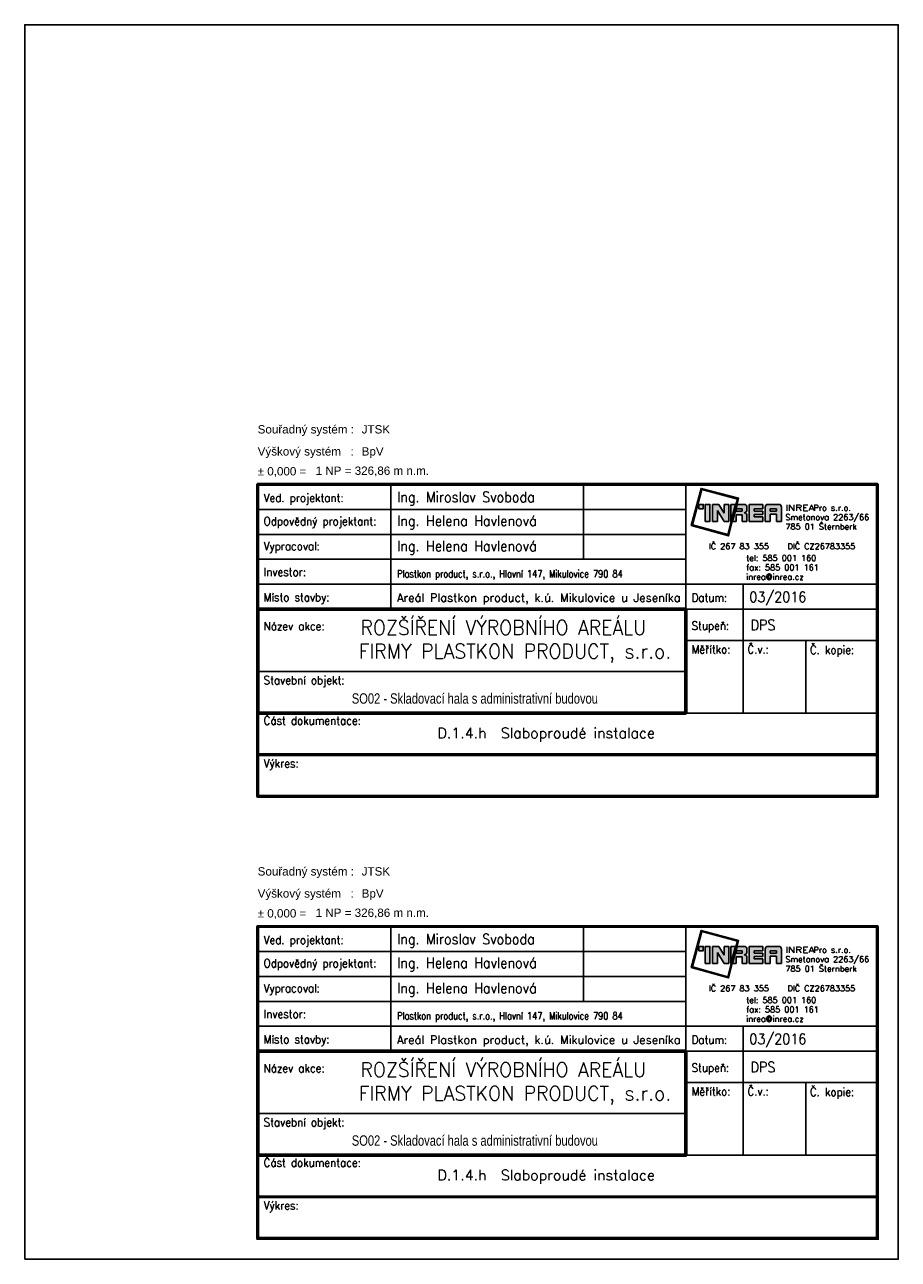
# Paper-space layout 'TITULNÍ' of a CAD drawing. Header units: millimetres. Extents: x 420 to 630, y 0 to 297.
import ezdxf
from ezdxf.enums import TextEntityAlignment as Align

# ---------------------------------------------------------------- set-up
doc = ezdxf.new("R2010")
doc.units = ezdxf.units.MM
doc.header["$LTSCALE"] = 20
doc.layers.add('_rámeček', color=8, linetype='Continuous', plot=False)
doc.layers.add('IN_RAZITKO', color=7, linetype='Continuous')
doc.styles.add('ARI-ROM-UNI', font='simplex.shx', dxfattribs={"width": 0.8})
doc.styles.add('Arial', font='arial.ttf', dxfattribs={"width": 0.8})
doc.styles.add('ROMANS', font='ic-romans.shx', dxfattribs={"width": 0.8})

# ---------------------------------------------------------------- blocks, each defined once
blk = doc.blocks.new('INREA RAZÍTKO')
at = {"layer": 'IN_RAZITKO', "transparency": 33554687}
blk.add_hatch(color=256, dxfattribs=at).paths.add_polyline_path([(-3.869, 7.655), (-3.904, 7.527), (-3.878, 7.527), (-3.839, 7.673), (-4.74, 7.912), (-4.978, 7.018), (-4.08, 6.768), (-3.993, 7.115), (-4.019, 7.115), (-4.098, 6.799), (-4.947, 7.035), (-4.722, 7.882)])
h = blk.add_hatch(color=256, dxfattribs=at)
h.paths.add_polyline_path([(-4.687, 7.527), (-4.792, 7.527), (-4.792, 7.423), (-4.687, 7.423)])
h.paths.add_polyline_path([(-4.527, 7.526), (-4.642, 7.526), (-4.642, 7.115), (-4.527, 7.115)])
h.paths.add_polyline_path([(-4.317, 7.527), (-4.468, 7.527), (-4.468, 7.115), (-4.349, 7.115), (-4.349, 7.381), (-4.189, 7.115), (-4.07, 7.115), (-4.07, 7.527), (-4.189, 7.527), (-4.189, 7.315)])
h.paths.add_polyline_path([(-3.913, 7.527), (-4.023, 7.527), (-4.023, 7.115)])
edge = h.paths.add_edge_path()
edge.add_line((-3.708, 7.527), (-3.877, 7.527))
edge.add_line((-3.877, 7.527), (-3.987, 7.115))
edge.add_line((-3.987, 7.115), (-3.894, 7.115))
edge.add_line((-3.894, 7.115), (-3.894, 7.277))
edge.add_line((-3.894, 7.277), (-3.757, 7.277))
edge.add_line((-3.757, 7.277), (-3.757, 7.115))
edge.add_line((-3.757, 7.115), (-3.638, 7.115))
edge.add_line((-3.638, 7.115), (-3.638, 7.257))
edge.add_arc((-3.708, 7.257), 0.07, 0, 90)
edge.add_arc((-3.708, 7.397), 0.07, 270, 360)
edge.add_line((-3.638, 7.397), (-3.638, 7.457))
edge.add_arc((-3.708, 7.457), 0.07, 0, 90)
h.paths.add_polyline_path([(-3.757, 7.419), (-3.757, 7.362), (-3.894, 7.362), (-3.894, 7.419)])
h.paths.add_polyline_path([(-3.253, 7.527), (-3.588, 7.527), (-3.588, 7.115), (-3.253, 7.115), (-3.253, 7.225), (-3.465, 7.225), (-3.465, 7.287), (-3.253, 7.287), (-3.253, 7.366), (-3.465, 7.366), (-3.465, 7.421), (-3.253, 7.421)])
edge = h.paths.add_edge_path()
edge.add_line((-2.877, 7.527), (-3.131, 7.527))
edge.add_arc((-3.131, 7.457), 0.07, 90, 180)
edge.add_line((-3.201, 7.457), (-3.201, 7.115))
edge.add_line((-3.201, 7.115), (-3.081, 7.115))
edge.add_line((-3.081, 7.115), (-3.081, 7.293))
edge.add_line((-3.081, 7.293), (-2.931, 7.293))
edge.add_line((-2.931, 7.293), (-2.931, 7.115))
edge.add_line((-2.931, 7.115), (-2.807, 7.115))
edge.add_line((-2.807, 7.115), (-2.807, 7.457))
edge.add_arc((-2.877, 7.457), 0.07, 0, 90)
h.paths.add_polyline_path([(-2.931, 7.421), (-2.931, 7.362), (-3.081, 7.362), (-3.081, 7.421)])
at = {"layer": 'IN_RAZITKO', "color": 7, "transparency": 33554687}
for p, q in [((-12.195, 8.005), (-12.195, 5.005)), ((-7.564, 8.005), (-7.564, 6.205)), ((-5.108, 2.651), (-5.108, 8.005)), ((-15.395, 7.405), (-5.108, 7.405)), ((-15.395, 6.805), (-5.108, 6.805)), ((-15.395, 6.205), (-5.108, 6.205)), ((-15.395, 5.605), (-5.108, 5.605)), ((-5.108, 5.605), (-0.505, 5.605)), ((-3.727, 5.605), (-3.727, 2.505)), ((-5.108, 5.005), (-0.505, 5.005)), ((-5.108, 4.255), (-0.505, 4.255)), ((-2.225, 4.258), (-2.225, 2.505)), ((-15.395, 3.505), (-5.108, 3.505))]:
    blk.add_line(p, q, dxfattribs=at)
at = {"layer": 'IN_RAZITKO', "transparency": 33554687}
for p, q in [((-4.468, 7.527), (-4.317, 7.527)), ((-4.468, 7.527), (-4.468, 7.115)), ((-4.317, 7.527), (-4.189, 7.315)), ((-4.189, 7.315), (-4.189, 7.527)), ((-4.189, 7.527), (-4.07, 7.527)), ((-4.07, 7.115), (-4.07, 7.527)), ((-4.023, 7.115), (-4.023, 7.527)), ((-3.913, 7.527), (-4.023, 7.115)), ((-4.023, 7.527), (-3.913, 7.527)), ((-3.877, 7.527), (-3.987, 7.115)), ((-3.878, 7.527), (-3.904, 7.527)), ((-3.877, 7.527), (-3.708, 7.527)), ((-3.638, 7.397), (-3.638, 7.457)), ((-3.588, 7.527), (-3.588, 7.115)), ((-3.588, 7.527), (-3.253, 7.527)), ((-3.253, 7.527), (-3.253, 7.421)), ((-3.253, 7.421), (-3.253, 7.527)), ((-3.201, 7.115), (-3.201, 7.457)), ((-3.131, 7.527), (-2.877, 7.527)), ((-2.807, 7.115), (-2.807, 7.457)), ((-4.349, 7.115), (-4.349, 7.381)), ((-4.349, 7.381), (-4.189, 7.115)), ((-3.894, 7.362), (-3.894, 7.419)), ((-3.757, 7.419), (-3.894, 7.419)), ((-3.757, 7.362), (-3.894, 7.362)), ((-3.894, 7.115), (-3.894, 7.277)), ((-3.894, 7.277), (-3.757, 7.277)), ((-3.757, 7.362), (-3.757, 7.419)), ((-3.757, 7.277), (-3.757, 7.115)), ((-3.638, 7.257), (-3.638, 7.115)), ((-3.253, 7.421), (-3.465, 7.421)), ((-3.465, 7.421), (-3.465, 7.366)), ((-3.253, 7.366), (-3.465, 7.366)), ((-3.253, 7.287), (-3.465, 7.287)), ((-3.465, 7.287), (-3.465, 7.225)), ((-3.465, 7.225), (-3.253, 7.225)), ((-3.253, 7.366), (-3.253, 7.287)), ((-3.253, 7.225), (-3.253, 7.115)), ((-2.931, 7.421), (-3.081, 7.421)), ((-3.081, 7.421), (-3.081, 7.362)), ((-3.081, 7.362), (-2.931, 7.362)), ((-2.931, 7.293), (-3.081, 7.293)), ((-3.081, 7.293), (-3.081, 7.115)), ((-2.931, 7.362), (-2.931, 7.421)), ((-2.931, 7.115), (-2.931, 7.293)), ((-4.468, 7.115), (-4.349, 7.115)), ((-4.189, 7.115), (-4.07, 7.115)), ((-3.993, 7.115), (-4.019, 7.115)), ((-3.987, 7.115), (-3.894, 7.115)), ((-3.757, 7.115), (-3.638, 7.115)), ((-3.588, 7.115), (-3.253, 7.115)), ((-3.201, 7.115), (-3.081, 7.115)), ((-2.931, 7.115), (-2.807, 7.115)), ((-5.108, 2.505), (-0.505, 2.505))]:
    blk.add_line(p, q, dxfattribs=at)
at = {"layer": 'IN_RAZITKO', "lineweight": 50, "transparency": 33554687}
for points in [[(-15.4, 0.5), (-0.5, 0.5), (-0.5, 8.01), (-15.4, 8.01)], [(-15.395, 0.505), (-0.505, 0.505), (-0.505, 8.005), (-15.395, 8.005)]]:
    blk.add_lwpolyline(points, close=True, dxfattribs=at)
at = {"layer": 'IN_RAZITKO', "transparency": 33554687}
for points in [[(-3.878, 7.527), (-3.839, 7.673), (-4.74, 7.912), (-4.978, 7.018), (-4.08, 6.768), (-3.993, 7.115)], [(-3.904, 7.527), (-3.869, 7.655), (-4.722, 7.882), (-4.947, 7.035), (-4.098, 6.799), (-4.019, 7.115)]]:
    blk.add_lwpolyline(points, dxfattribs=at)
for points in [[(-3.869, 7.655), (-3.904, 7.527), (-3.878, 7.527), (-3.839, 7.673), (-4.74, 7.912), (-4.978, 7.018), (-4.08, 6.768), (-3.993, 7.115), (-4.019, 7.115), (-4.098, 6.799), (-4.947, 7.035), (-4.722, 7.882)], [(-4.792, 7.423), (-4.687, 7.423), (-4.687, 7.527), (-4.792, 7.527)], [(-4.642, 7.115), (-4.527, 7.115), (-4.527, 7.526), (-4.642, 7.526)]]:
    blk.add_lwpolyline(points, close=True, dxfattribs=at)
at = {"layer": 'IN_RAZITKO', "lineweight": 60, "transparency": 33554687}
blk.add_lwpolyline([(-15.395, 2.505), (-5.108, 2.505), (-5.108, 5.005), (-15.395, 5.005)], close=True, dxfattribs=at)
at = {"layer": 'IN_RAZITKO', "transparency": 33554687, "const_width": 0.075}
blk.add_lwpolyline([(-15.395, 0.505), (-0.505, 0.505), (-0.505, 1.505), (-15.395, 1.505)], close=True, dxfattribs=at)
at = {"layer": 'IN_RAZITKO', "transparency": 33554687}
for centre, start, end in [((-3.708, 7.457), 0, 90), ((-3.131, 7.457), 90, 180), ((-2.877, 7.457), 0, 90), ((-3.708, 7.397), 270, 0), ((-3.708, 7.257), 0, 90)]:
    blk.add_arc(centre, 0.07, start, end, dxfattribs=at)
at = {"layer": 'IN_RAZITKO', "transparency": 33554687, "style": 'Arial'}
for s, p in [('Souřadný systém :', (-15.4, 9.432)), ('Výškový systém   :', (-15.4, 8.901)), ('± 0,000 =', (-15.4, 8.423))]:
    blk.add_text(s, height=0.2, dxfattribs=at).set_placement(p, align=Align.TOP_LEFT)
at = {"layer": 'IN_RAZITKO', "color": 3, "transparency": 33554687, "style": 'Arial'}
for s, p in [('JTSK', (-12.9, 9.432)), ('BpV', (-12.9, 8.901))]:
    blk.add_text(s, height=0.2, dxfattribs=at).set_placement(p, align=Align.TOP_LEFT)
at = {"layer": 'IN_RAZITKO', "color": 7, "transparency": 33554687, "style": 'ARI-ROM-UNI', "width": 0.9}
for s, p in [('Ved. projektant:', (-15.255, 7.584)), ('Odpovědný projektant:', (-15.255, 7.022)), ('Vypracoval:', (-15.255, 6.422)), ('Investor:', (-15.255, 5.801)), ('Místo stavby:', (-15.255, 5.193)), ('Datum:', (-4.968, 5.182)), ('Název akce:', (-15.255, 4.497)), ('Stupeň:', (-4.968, 4.509)), ('Měřítko:', (-4.968, 3.94)), ('Č.v.:', (-3.627, 3.94)), ('Č. kopie:', (-2.125, 3.927)), ('Stavební objekt:', (-15.255, 3.197)), ('Část dokumentace:', (-15.255, 2.225)), ('Výkres:', (-15.255, 1.196))]:
    blk.add_text(s, height=0.2, dxfattribs=at).set_placement(p)
at = {"layer": 'IN_RAZITKO', "transparency": 33554687, "style": 'ARI-ROM-UNI'}
for s, p in [('                 Pro s.r.o.', (-3.847, 7.329)), ('Smetanova 2263/66', (-2.715, 7.103)), ('785 01 Šternberk', (-2.715, 6.877)), ('IČ 267 83 355   DIČ CZ26783355', (-4.556, 6.404)), ('tel: 585 001 160', (-3.657, 6.122)), ('fax: 585 001 161', (-3.657, 5.896)), ('inrea@inrea.cz', (-3.657, 5.67))]:
    blk.add_text(s, height=0.1425, dxfattribs=at).set_placement(p, align=Align.BOTTOM_LEFT)
at = {"layer": 'IN_RAZITKO', "transparency": 33554687, "style": 'ARI-ROM-UNI', "width": 1.3}
blk.add_text('INREA', height=0.1425, dxfattribs=at).set_placement((-2.715, 7.331), align=Align.BOTTOM_LEFT)
at = {"layer": 'IN_RAZITKO', "color": 3, "transparency": 33554687, "style": 'Arial'}
blk.add_attdef('NULA', (-14.012, 8.227), '', height=0.2, dxfattribs=at)
at = {"layer": 'IN_RAZITKO', "transparency": 33554687, "style": 'ARI-ROM-UNI'}
for tag, p, height, width in [('VEDOUCÍ-PROJEKTANT', (-12.053, 7.553), 0.25, 0.9), ('ODPOVĚDNÝ-PROJEKTANT', (-12.053, 6.964), 0.25, 0.9), ('VYPRACOVAL', (-12.053, 6.363), 0.25, 0.9), ('INVESTOR', (-12.053, 5.774), 0.2, 0.9), ('MÍSTO', (-12.053, 5.149), 0.25, 0.85), ('DATUM', (-3.585, 5.185), 0.25, 0.9), ('STUPEŇ', (-3.556, 4.468), 0.25, 0.9), ('OBJEKT', (-12.564, 2.85), 0.2, 0.8)]:
    blk.add_attdef(tag, p, '', height=height, dxfattribs=dict(at, width=width))
for tag, height, width, p in [('NÁZEV-1', 0.35, 0.85, (-10.252, 4.438)), ('NÁZEV-2', 0.35, 0.85, (-10.252, 3.876)), ('MĚŘ', 0.25, 0.9, (-4.422, 3.031)), ('ČV', 0.25, 0.9, (-3.034, 3.031)), ('VÝKRES', 0.35, 0.95, (-10.299, 0.801))]:
    blk.add_attdef(tag, text='', height=height, dxfattribs=dict(at, width=width)).set_placement(p, align=Align.CENTER)
blk.add_attdef('DOKUMENTACE', (-11.26, 1.842), '', height=0.25, dxfattribs=at)

psp = doc.layouts.new('TITULNÍ')

# ---------------------------------------------------------------- linework, layer by layer
at = {"layer": '_rámeček'}
psp.add_lwpolyline([(420, 0), (630, 0), (630, 297), (420, 297)], close=True, dxfattribs=at)

# ---------------------------------------------------------------- block references
ref = psp.add_blockref('INREA RAZÍTKO', (630, 106.34), dxfattribs=dict(xscale=10.00000000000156, yscale=10.00000000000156, zscale=10.00000000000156))
ref.add_attrib('VEDOUCÍ-PROJEKTANT', 'Ing. Miroslav Svoboda', (509.52, 182.13), dxfattribs={"layer": 'IN_RAZITKO', "height": 2.5, "style": 'ARI-ROM-UNI', "width": 0.9})
ref.add_attrib('ODPOVĚDNÝ-PROJEKTANT', 'Ing. Helena Havlenová', (509.52, 176.41), dxfattribs={"layer": 'IN_RAZITKO', "height": 2.5, "style": 'ARI-ROM-UNI', "width": 0.9})
ref.add_attrib('VYPRACOVAL', 'Ing. Helena Havlenová', (509.52, 170.34), dxfattribs={"layer": 'IN_RAZITKO', "height": 2.5, "style": 'ARI-ROM-UNI', "width": 0.9})
ref.add_attrib('INVESTOR', 'Plastkon product, s.r.o., Hlavní 147, Mikulovice 790 84', (509.52, 164.02), dxfattribs={"layer": 'IN_RAZITKO', "height": 1.8, "style": 'ARI-ROM-UNI', "width": 0.8})
ref.add_attrib('MÍSTO', 'Areál Plastkon product, k.ú. Mikulovice u Jeseníka', (509.52, 158.16), dxfattribs={"layer": 'IN_RAZITKO', "height": 2, "style": 'ARI-ROM-UNI'})
ref.add_attrib('NÁZEV-1', 'ROZŠÍŘENÍ VÝROBNÍHO AREÁLU ', dxfattribs={"layer": 'IN_RAZITKO', "height": 3.5, "style": 'ARI-ROM-UNI', "width": 0.95}).set_placement((536.2, 150.22), align=Align.CENTER)
ref.add_attrib('NÁZEV-2', 'FIRMY PLASTKON PRODUCT, s.r.o.', dxfattribs={"layer": 'IN_RAZITKO', "height": 3.5, "style": 'ARI-ROM-UNI', "width": 0.95}).set_placement((537.87, 144.53), align=Align.CENTER)
ref.add_attrib('DATUM', '03/2016', (594.2, 158.09), dxfattribs={"layer": 'IN_RAZITKO', "height": 2.5, "style": 'ARI-ROM-UNI', "width": 0.9})
ref.add_attrib('DOKUMENTACE', '      D.1.4.h  Slaboproudé instalace', (508.05, 125.35), dxfattribs={"layer": 'IN_RAZITKO', "height": 2.5, "style": 'ARI-ROM-UNI'})
ref.add_attrib('STUPEŇ', 'DPS', (594.49, 151.34), dxfattribs={"layer": 'IN_RAZITKO', "height": 2.5, "style": 'ARI-ROM-UNI', "width": 0.9})
ref.add_attrib('OBJEKT', 'SO02 - Skladovací hala s administrativní budovou', (498.63, 133.66), dxfattribs={"layer": 'IN_RAZITKO', "height": 2.5, "style": 'ROMANS', "width": 0.8})
ref.add_attrib('NULA', '1 NP = 326,86 m n.m.', (489.93, 188.71), dxfattribs={"layer": 'IN_RAZITKO', "color": 3, "height": 2, "style": 'Arial'})
ref = psp.add_blockref('INREA RAZÍTKO', (630, 0), dxfattribs=dict(xscale=10.00000000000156, yscale=10.00000000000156, zscale=10.00000000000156))
ref.add_attrib('VEDOUCÍ-PROJEKTANT', 'Ing. Miroslav Svoboda', (509.52, 75.79), dxfattribs={"layer": 'IN_RAZITKO', "height": 2.5, "style": 'ARI-ROM-UNI', "width": 0.9})
ref.add_attrib('ODPOVĚDNÝ-PROJEKTANT', 'Ing. Helena Havlenová', (509.52, 70.07), dxfattribs={"layer": 'IN_RAZITKO', "height": 2.5, "style": 'ARI-ROM-UNI', "width": 0.9})
ref.add_attrib('VYPRACOVAL', 'Ing. Helena Havlenová', (509.52, 64), dxfattribs={"layer": 'IN_RAZITKO', "height": 2.5, "style": 'ARI-ROM-UNI', "width": 0.9})
ref.add_attrib('INVESTOR', 'Plastkon product, s.r.o., Hlavní 147, Mikulovice 790 84', (509.52, 57.68), dxfattribs={"layer": 'IN_RAZITKO', "height": 1.8, "style": 'ARI-ROM-UNI', "width": 0.8})
ref.add_attrib('MÍSTO', 'Areál Plastkon product, k.ú. Mikulovice u Jeseníka', (509.52, 51.82), dxfattribs={"layer": 'IN_RAZITKO', "height": 2, "style": 'ARI-ROM-UNI'})
ref.add_attrib('NÁZEV-1', 'ROZŠÍŘENÍ VÝROBNÍHO AREÁLU ', dxfattribs={"layer": 'IN_RAZITKO', "height": 3.5, "style": 'ARI-ROM-UNI', "width": 0.95}).set_placement((536.2, 43.87), align=Align.CENTER)
ref.add_attrib('NÁZEV-2', 'FIRMY PLASTKON PRODUCT, s.r.o.', dxfattribs={"layer": 'IN_RAZITKO', "height": 3.5, "style": 'ARI-ROM-UNI', "width": 0.95}).set_placement((537.87, 38.19), align=Align.CENTER)
ref.add_attrib('DATUM', '03/2016', (594.2, 51.75), dxfattribs={"layer": 'IN_RAZITKO', "height": 2.5, "style": 'ARI-ROM-UNI', "width": 0.9})
ref.add_attrib('DOKUMENTACE', '      D.1.4.h  Slaboproudé instalace', (508.05, 19.01), dxfattribs={"layer": 'IN_RAZITKO', "height": 2.5, "style": 'ARI-ROM-UNI'})
ref.add_attrib('STUPEŇ', 'DPS', (594.49, 45), dxfattribs={"layer": 'IN_RAZITKO', "height": 2.5, "style": 'ARI-ROM-UNI', "width": 0.9})
ref.add_attrib('OBJEKT', 'SO02 - Skladovací hala s administrativní budovou', (498.63, 27.32), dxfattribs={"layer": 'IN_RAZITKO', "height": 2.5, "style": 'ROMANS', "width": 0.8})
ref.add_attrib('NULA', '1 NP = 326,86 m n.m.', (489.93, 82.37), dxfattribs={"layer": 'IN_RAZITKO', "color": 3, "height": 2, "style": 'Arial'})

doc.saveas('drawing.dxf')
